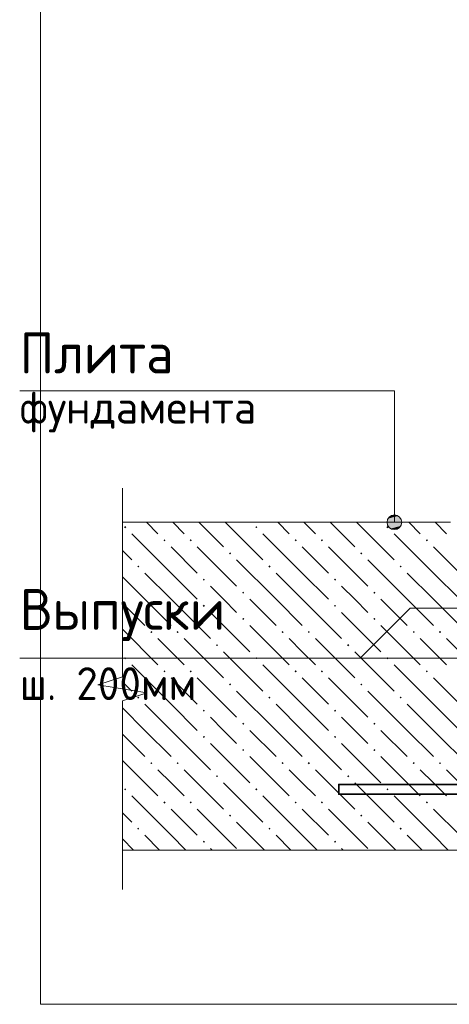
# Model space of a CAD drawing. Header units: millimetres. Extents: x 0 to 59400, y 0 to 42000.
# Tile 16 of 28: x 48855 to 51475, y 7832 to 13841. Entities that reach past the tile are written whole.
import ezdxf

# ---------------------------------------------------------------- set-up
doc = ezdxf.new("R2010")
doc.units = ezdxf.units.MM
for name, color, linetype, lineweight in [('Standard', 7, 'Continuous', 25), ('Выпуски арматуры Г-обр.', 52, 'Continuous', 25), ('Позиционная метка диаметр_ шаг', 7, 'Continuous', 13), ('Позиционная метка линия выноска', 7, 'Continuous', 13), ('Примечания', 7, 'Continuous', 13), ('Фоновоя арматура Х1', 52, 'Continuous', 25)]:
    doc.layers.add(name, color=color, linetype=linetype, lineweight=lineweight)
doc.styles.add('ISOCPEUR', font='txt')

msp = doc.modelspace()

# ---------------------------------------------------------------- hatches: boundary and pattern name
at = {"layer": 'Позиционная метка линия выноска', "linetype": 'Continuous', "lineweight": 13, "transparency": 33554687}
for points in [[(51117.2, 10812.7), (51162.2, 10812.7), (51139.7, 10819)], [(51094.7, 10774), (51184.7, 10774), (51178.4, 10796.5)], [(51094.7, 10774), (51178.4, 10796.5), (51101, 10796.5)], [(51101, 10751.5), (51184.7, 10774), (51094.7, 10774)], [(51101, 10796.5), (51178.4, 10796.5), (51162.2, 10812.7)], [(51101, 10796.5), (51162.2, 10812.7), (51117.2, 10812.7)], [(51101, 10751.5), (51178.4, 10751.5), (51184.7, 10774)], [(51117.2, 10735.3), (51178.4, 10751.5), (51101, 10751.5)], [(51117.2, 10735.3), (51162.2, 10735.3), (51178.4, 10751.5)], [(51162.2, 10735.3), (51117.2, 10735.3), (51139.7, 10729)]]:
    msp.add_hatch(color=7, dxfattribs=at).paths.add_polyline_path(points)
at = {"layer": 'Фоновоя арматура Х1', "linetype": 'Continuous', "lineweight": 18, "transparency": 33554687}
for points in [[(49491.4, 10744.2), (49497.9, 10750.7), (49504.4, 10744.2), (49497.9, 10737.7)], [(50291.4, 10744.2), (50297.9, 10750.7), (50304.4, 10744.2), (50297.9, 10737.7)], [(51091.4, 10744.2), (51097.9, 10750.7), (51104.4, 10744.2), (51097.9, 10737.7)], [(49731.4, 10664.2), (49737.9, 10670.7), (49744.4, 10664.2), (49737.9, 10657.7)], [(49891.4, 10664.2), (49897.9, 10670.7), (49904.4, 10664.2), (49897.9, 10657.7)], [(50531.4, 10664.2), (50537.9, 10670.7), (50544.4, 10664.2), (50537.9, 10657.7)], [(50691.4, 10664.2), (50697.9, 10670.7), (50704.4, 10664.2), (50697.9, 10657.7)], [(51331.4, 10664.2), (51337.9, 10670.7), (51344.4, 10664.2), (51337.9, 10657.7)], [(50131.4, 10584.2), (50137.9, 10590.7), (50144.4, 10584.2), (50137.9, 10577.7)], [(50931.4, 10584.2), (50937.9, 10590.7), (50944.4, 10584.2), (50937.9, 10577.7)], [(49571.4, 10504.2), (49577.9, 10510.7), (49584.4, 10504.2), (49577.9, 10497.7)], [(50371.4, 10504.2), (50377.9, 10510.7), (50384.4, 10504.2), (50377.9, 10497.7)], [(51171.4, 10504.2), (51177.9, 10510.7), (51184.4, 10504.2), (51177.9, 10497.7)], [(49971.4, 10424.2), (49977.9, 10430.7), (49984.4, 10424.2), (49977.9, 10417.7)], [(50771.4, 10424.2), (50777.9, 10430.7), (50784.4, 10424.2), (50777.9, 10417.7)], [(50211.4, 10344.2), (50217.9, 10350.7), (50224.4, 10344.2), (50217.9, 10337.7)], [(51011.4, 10344.2), (51017.9, 10350.7), (51024.4, 10344.2), (51017.9, 10337.7)], [(49971.4, 10264.2), (49977.9, 10270.7), (49984.4, 10264.2), (49977.9, 10257.7)], [(50771.4, 10264.2), (50777.9, 10270.7), (50784.4, 10264.2), (50777.9, 10257.7)], [(50211.4, 10184.2), (50217.9, 10190.7), (50224.4, 10184.2), (50217.9, 10177.7)], [(51011.4, 10184.2), (51017.9, 10190.7), (51024.4, 10184.2), (51017.9, 10177.7)], [(49651.4, 10104.2), (49657.9, 10110.7), (49664.4, 10104.2), (49657.9, 10097.7)], [(49811.4, 10104.2), (49817.9, 10110.7), (49824.4, 10104.2), (49817.9, 10097.7)], [(50451.4, 10104.2), (50457.9, 10110.7), (50464.4, 10104.2), (50457.9, 10097.7)], [(50611.4, 10104.2), (50617.9, 10110.7), (50624.4, 10104.2), (50617.9, 10097.7)], [(51251.4, 10104.2), (51257.9, 10110.7), (51264.4, 10104.2), (51257.9, 10097.7)], [(51411.4, 10104.2), (51417.9, 10110.7), (51424.4, 10104.2), (51417.9, 10097.7)], [(50051.4, 10024.2), (50057.9, 10030.7), (50064.4, 10024.2), (50057.9, 10017.7)], [(50851.4, 10024.2), (50857.9, 10030.7), (50864.4, 10024.2), (50857.9, 10017.7)], [(49491.4, 9944.2), (49497.9, 9950.7), (49504.4, 9944.2), (49497.9, 9937.7)], [(50291.4, 9944.2), (50297.9, 9950.7), (50304.4, 9944.2), (50297.9, 9937.7)], [(51091.4, 9944.2), (51097.9, 9950.7), (51104.4, 9944.2), (51097.9, 9937.7)], [(49731.4, 9864.2), (49737.9, 9870.7), (49744.4, 9864.2), (49737.9, 9857.7)], [(49891.4, 9864.2), (49897.9, 9870.7), (49904.4, 9864.2), (49897.9, 9857.7)], [(50531.4, 9864.2), (50537.9, 9870.7), (50544.4, 9864.2), (50537.9, 9857.7)], [(50691.4, 9864.2), (50697.9, 9870.7), (50704.4, 9864.2), (50697.9, 9857.7)], [(51331.4, 9864.2), (51337.9, 9870.7), (51344.4, 9864.2), (51337.9, 9857.7)], [(50131.4, 9784.2), (50137.9, 9790.7), (50144.4, 9784.2), (50137.9, 9777.7)], [(50931.4, 9784.2), (50937.9, 9790.7), (50944.4, 9784.2), (50937.9, 9777.7)], [(49571.4, 9704.2), (49577.9, 9710.7), (49584.4, 9704.2), (49577.9, 9697.7)], [(50371.4, 9704.2), (50377.9, 9710.7), (50384.4, 9704.2), (50377.9, 9697.7)], [(51171.4, 9704.2), (51177.9, 9710.7), (51184.4, 9704.2), (51177.9, 9697.7)], [(49971.4, 9624.2), (49977.9, 9630.7), (49984.4, 9624.2), (49977.9, 9617.7)], [(50771.4, 9624.2), (50777.9, 9630.7), (50784.4, 9624.2), (50777.9, 9617.7)], [(50211.4, 9544.2), (50217.9, 9550.7), (50224.4, 9544.2), (50217.9, 9537.7)], [(51011.4, 9544.2), (51017.9, 9550.7), (51024.4, 9544.2), (51017.9, 9537.7)], [(49971.4, 9464.2), (49977.9, 9470.7), (49984.4, 9464.2), (49977.9, 9457.7)], [(50771.4, 9464.2), (50777.9, 9470.7), (50784.4, 9464.2), (50777.9, 9457.7)], [(50211.4, 9384.2), (50217.9, 9390.7), (50224.4, 9384.2), (50217.9, 9377.7)], [(51011.4, 9384.2), (51017.9, 9390.7), (51024.4, 9384.2), (51017.9, 9377.7)], [(49651.4, 9304.2), (49657.9, 9310.7), (49664.4, 9304.2), (49657.9, 9297.7)], [(49811.4, 9304.2), (49817.9, 9310.7), (49824.4, 9304.2), (49817.9, 9297.7)], [(50451.4, 9304.2), (50457.9, 9310.7), (50464.4, 9304.2), (50457.9, 9297.7)], [(50611.4, 9304.2), (50617.9, 9310.7), (50624.4, 9304.2), (50617.9, 9297.7)], [(51251.4, 9304.2), (51257.9, 9310.7), (51264.4, 9304.2), (51257.9, 9297.7)], [(51411.4, 9304.2), (51417.9, 9310.7), (51424.4, 9304.2), (51417.9, 9297.7)], [(50051.4, 9224.2), (50057.9, 9230.7), (50064.4, 9224.2), (50057.9, 9217.7)], [(50851.4, 9224.2), (50857.9, 9230.7), (50864.4, 9224.2), (50857.9, 9217.7)], [(49491.4, 9144.2), (49497.9, 9150.7), (49504.4, 9144.2), (49497.9, 9137.7)], [(50291.4, 9144.2), (50297.9, 9150.7), (50304.4, 9144.2), (50297.9, 9137.7)], [(51091.4, 9144.2), (51097.9, 9150.7), (51104.4, 9144.2), (51097.9, 9137.7)], [(49731.4, 9064.2), (49737.9, 9070.7), (49744.4, 9064.2), (49737.9, 9057.7)], [(49891.4, 9064.2), (49897.9, 9070.7), (49904.4, 9064.2), (49897.9, 9057.7)], [(50531.4, 9064.2), (50537.9, 9070.7), (50544.4, 9064.2), (50537.9, 9057.7)], [(50691.4, 9064.2), (50697.9, 9070.7), (50704.4, 9064.2), (50697.9, 9057.7)], [(51331.4, 9064.2), (51337.9, 9070.7), (51344.4, 9064.2), (51337.9, 9057.7)], [(50131.4, 8984.2), (50137.9, 8990.7), (50144.4, 8984.2), (50137.9, 8977.7)], [(50931.4, 8984.2), (50937.9, 8990.7), (50944.4, 8984.2), (50937.9, 8977.7)], [(49571.4, 8904.2), (49577.9, 8910.7), (49584.4, 8904.2), (49577.9, 8897.7)], [(50371.4, 8904.2), (50377.9, 8910.7), (50384.4, 8904.2), (50377.9, 8897.7)], [(51171.4, 8904.2), (51177.9, 8910.7), (51184.4, 8904.2), (51177.9, 8897.7)], [(49971.4, 8824.2), (49977.9, 8830.7), (49984.4, 8824.2), (49977.9, 8817.7)], [(50771.4, 8824.2), (50777.9, 8830.7), (50784.4, 8824.2), (50777.9, 8817.7)]]:
    msp.add_hatch(color=7, dxfattribs=at).paths.add_polyline_path(points, flags=16)

# ---------------------------------------------------------------- linework, layer by layer
at = {"layer": 'Standard', "color": 254, "linetype": 'Continuous', "lineweight": 13, "true_color": 0xc4c4ff, "transparency": 33554687}
msp.add_lwpolyline([(48980.9, 7832.4), (55730.9, 7832.4), (55730.9, 26974), (48980.9, 26974), (48980.9, 7832.4)], dxfattribs=at)
at = {"layer": 'Выпуски арматуры Г-обр.', "color": 7, "linetype": 'Continuous', "lineweight": 35, "transparency": 33554687}
msp.add_lwpolyline([(51760.9, 13774), (51760.9, 9319.8), (51755.6, 9282.1), (51742.7, 9242.9), (51722.5, 9206.8), (51697.7, 9177.1), (51668, 9152.3), (51631.9, 9132.1), (51592.7, 9119.2), (51555.1, 9114), (50800.9, 9114), (50800.9, 9174), (51550.9, 9174), (51579.1, 9177.9), (51607.7, 9187.3), (51633.8, 9202), (51655.1, 9219.7), (51672.9, 9241), (51687.5, 9267.2), (51697, 9295.8), (51700.9, 9323.9), (51700.9, 13774), (51760.9, 13774)], dxfattribs=at)
at = {"layer": 'Позиционная метка линия выноска', "color": 7, "linetype": 'Continuous', "lineweight": 13, "transparency": 33554687}
for p, q in [((51139.7, 10819), (51139.7, 10819)), ((51094.7, 10774), (51094.7, 10774)), ((51184.7, 10774), (51184.7, 10774)), ((51139.7, 10729), (51139.7, 10729))]:
    msp.add_line(p, q, dxfattribs=at)
for points in [[(51139.7, 10774), (51139.7, 11576.8), (48855, 11576.8)], [(52480.9, 10249.5), (51236.4, 10249.5), (50931.1, 9944.1)], [(51730.9, 9944.1), (51189.7, 9944.1), (48855, 9944.1)]]:
    msp.add_lwpolyline(points, dxfattribs=at)
msp.add_circle((51139.7, 10774), 45, dxfattribs=at)
at = {"layer": 'Примечания', "color": 7, "linetype": 'Continuous', "lineweight": 13, "transparency": 33554687}
for p, q in [((49480.9, 10982.9), (49480.9, 9831.4)), ((49480.9, 9831.4), (49330.9, 9782.4)), ((49330.9, 9782.4), (49630.9, 9733.4)), ((49630.9, 9733.4), (49480.9, 9684.4)), ((49480.9, 9684.4), (49480.9, 8532.9)), ((49480.9, 8532.9), (49480.9, 8532.9))]:
    msp.add_line(p, q, dxfattribs=at)
at = {"layer": 'Фоновоя арматура Х1', "color": 7, "linetype": 'Continuous', "lineweight": 13, "transparency": 33554687}
for p, q in [((51480.9, 10774), (49480.9, 10774)), ((49480.9, 8774), (55230.9, 8774))]:
    msp.add_line(p, q, dxfattribs=at)
at = {"layer": 'Фоновоя арматура Х1', "color": 252, "linetype": 'Continuous', "lineweight": 18, "true_color": 0x8f8f8f, "transparency": 33554687}
for p, q in [((49628.1, 10774), (49697.9, 10704.2)), ((49857.9, 10704.2), (49788.1, 10774)), ((49948.1, 10774), (50097.9, 10624.2)), ((50108.1, 10774), (50337.9, 10544.2)), ((50428.1, 10774), (50497.9, 10704.2)), ((50657.9, 10704.2), (50588.1, 10774)), ((50748.1, 10774), (50897.9, 10624.2)), ((50908.1, 10774), (51137.9, 10544.2)), ((51228.1, 10774), (51297.9, 10704.2)), ((51457.9, 10704.2), (51388.1, 10774)), ((49777.9, 10464.2), (49537.9, 10704.2)), ((50577.9, 10464.2), (50337.9, 10704.2)), ((51377.9, 10464.2), (51137.9, 10704.2)), ((49480.9, 10601.2), (49537.9, 10544.2)), ((49777.9, 10624.2), (49937.9, 10464.2)), ((49937.9, 10624.2), (50177.9, 10384.2)), ((50577.9, 10624.2), (50737.9, 10464.2)), ((50737.9, 10624.2), (50977.9, 10384.2)), ((51377.9, 10624.2), (51537.9, 10464.2)), ((50417.9, 10304.2), (50177.9, 10544.2)), ((51217.9, 10304.2), (50977.9, 10544.2)), ((49617.9, 10464.2), (49777.9, 10304.2)), ((49777.9, 10464.2), (49937.9, 10304.2)), ((50417.9, 10464.2), (50577.9, 10304.2)), ((50577.9, 10464.2), (50737.9, 10304.2)), ((51217.9, 10464.2), (51377.9, 10304.2)), ((51377.9, 10464.2), (51537.9, 10304.2)), ((49617.9, 10304.2), (49480.9, 10441.2)), ((50097.9, 10304.2), (50017.9, 10384.2)), ((50897.9, 10304.2), (50817.9, 10384.2)), ((49480.9, 10281.2), (49617.9, 10144.2)), ((49617.9, 10304.2), (49777.9, 10144.2)), ((49777.9, 10304.2), (50017.9, 10064.2)), ((50177.9, 10224.2), (50097.9, 10304.2)), ((50257.9, 10304.2), (50417.9, 10144.2)), ((50417.9, 10304.2), (50577.9, 10144.2)), ((50577.9, 10304.2), (50817.9, 10064.2)), ((50977.9, 10224.2), (50897.9, 10304.2)), ((51057.9, 10304.2), (51217.9, 10144.2)), ((51217.9, 10304.2), (51377.9, 10144.2)), ((51377.9, 10304.2), (51617.9, 10064.2)), ((50017.9, 10224.2), (50257.9, 9984.2)), ((50817.9, 10224.2), (51057.9, 9984.2)), ((49480.9, 10121.2), (49697.9, 9904.2)), ((50257.9, 10144.2), (50497.9, 9904.2)), ((51057.9, 10144.2), (51297.9, 9904.2)), ((49777.9, 9984.2), (49697.9, 10064.2)), ((49857.9, 10064.2), (50097.9, 9824.2)), ((50577.9, 9984.2), (50497.9, 10064.2)), ((50657.9, 10064.2), (50897.9, 9824.2)), ((51377.9, 9984.2), (51297.9, 10064.2)), ((51457.9, 10064.2), (51697.9, 9824.2)), ((49857.9, 9904.2), (49777.9, 9984.2)), ((50097.9, 9984.2), (50337.9, 9744.2)), ((50657.9, 9904.2), (50577.9, 9984.2)), ((50897.9, 9984.2), (51137.9, 9744.2)), ((51457.9, 9904.2), (51377.9, 9984.2)), ((49777.9, 9664.2), (49537.9, 9904.2)), ((50577.9, 9664.2), (50337.9, 9904.2)), ((51377.9, 9664.2), (51137.9, 9904.2)), ((49480.9, 9801.2), (49537.9, 9744.2)), ((49777.9, 9824.2), (49937.9, 9664.2)), ((49937.9, 9824.2), (50177.9, 9584.2)), ((50577.9, 9824.2), (50737.9, 9664.2)), ((50737.9, 9824.2), (50977.9, 9584.2)), ((51377.9, 9824.2), (51537.9, 9664.2)), ((50417.9, 9504.2), (50177.9, 9744.2)), ((51217.9, 9504.2), (50977.9, 9744.2)), ((49617.9, 9504.2), (49480.9, 9641.2)), ((49617.9, 9664.2), (49777.9, 9504.2)), ((49777.9, 9664.2), (49937.9, 9504.2)), ((50417.9, 9664.2), (50577.9, 9504.2)), ((50577.9, 9664.2), (50737.9, 9504.2)), ((51217.9, 9664.2), (51377.9, 9504.2)), ((51377.9, 9664.2), (51537.9, 9504.2)), ((50097.9, 9504.2), (50017.9, 9584.2)), ((50897.9, 9504.2), (50817.9, 9584.2)), ((49617.9, 9504.2), (49777.9, 9344.2)), ((49777.9, 9504.2), (50017.9, 9264.2)), ((50177.9, 9424.2), (50097.9, 9504.2)), ((50257.9, 9504.2), (50417.9, 9344.2)), ((50417.9, 9504.2), (50577.9, 9344.2)), ((50577.9, 9504.2), (50817.9, 9264.2)), ((50977.9, 9424.2), (50897.9, 9504.2)), ((51057.9, 9504.2), (51217.9, 9344.2)), ((51217.9, 9504.2), (51377.9, 9344.2)), ((51377.9, 9504.2), (51617.9, 9264.2)), ((49480.9, 9481.2), (49617.9, 9344.2)), ((50017.9, 9424.2), (50257.9, 9184.2)), ((50817.9, 9424.2), (51057.9, 9184.2)), ((49480.9, 9321.2), (49697.9, 9104.2)), ((50257.9, 9344.2), (50497.9, 9104.2)), ((51057.9, 9344.2), (51297.9, 9104.2)), ((49777.9, 9184.2), (49697.9, 9264.2)), ((49857.9, 9264.2), (50097.9, 9024.2)), ((50577.9, 9184.2), (50497.9, 9264.2)), ((50657.9, 9264.2), (50897.9, 9024.2)), ((51377.9, 9184.2), (51297.9, 9264.2)), ((51457.9, 9264.2), (51697.9, 9024.2)), ((49857.9, 9104.2), (49777.9, 9184.2)), ((50097.9, 9184.2), (50337.9, 8944.2)), ((50657.9, 9104.2), (50577.9, 9184.2)), ((50897.9, 9184.2), (51137.9, 8944.2)), ((51457.9, 9104.2), (51377.9, 9184.2)), ((49777.9, 8864.2), (49537.9, 9104.2)), ((50577.9, 8864.2), (50337.9, 9104.2)), ((51377.9, 8864.2), (51137.9, 9104.2)), ((49777.9, 9024.2), (49937.9, 8864.2)), ((49937.9, 9024.2), (50177.9, 8784.2)), ((50577.9, 9024.2), (50737.9, 8864.2)), ((50737.9, 9024.2), (50977.9, 8784.2)), ((51377.9, 9024.2), (51537.9, 8864.2)), ((49480.9, 9001.2), (49537.9, 8944.2)), ((50348.1, 8774), (50177.9, 8944.2)), ((51148.1, 8774), (50977.9, 8944.2)), ((49548.1, 8774), (49480.9, 8841.2)), ((49617.9, 8864.2), (49708.1, 8774)), ((49777.9, 8864.2), (49868.1, 8774)), ((50417.9, 8864.2), (50508.1, 8774)), ((50577.9, 8864.2), (50668.1, 8774)), ((51217.9, 8864.2), (51308.1, 8774)), ((51377.9, 8864.2), (51468.1, 8774)), ((50028.1, 8774), (50017.9, 8784.2)), ((50828.1, 8774), (50817.9, 8784.2))]:
    msp.add_line(p, q, dxfattribs=at)

# ---------------------------------------------------------------- texts
at = {"layer": 'Позиционная метка диаметр_ шаг', "color": 7, "linetype": 'Continuous', "lineweight": 25, "transparency": 33554687, "attachment_point": 7, "style": 'ISOCPEUR'}
for s, insert, char_height, width in [('\\W0.95;Плита', (48855, 11681.9), 250, 1093.327), ('\\W0.97;фундамента', (48855, 11321.9), 200, 1636.556), ('\\W0.96;Выпуски', (48855, 10049.2), 250, 1369.423), ('\\W0.96;ш. 200мм', (48855, 9689.2), 200, 1195.88)]:
    msp.add_mtext(s, dxfattribs=dict(at, insert=insert, char_height=char_height, width=width))

doc.saveas('drawing.dxf')
